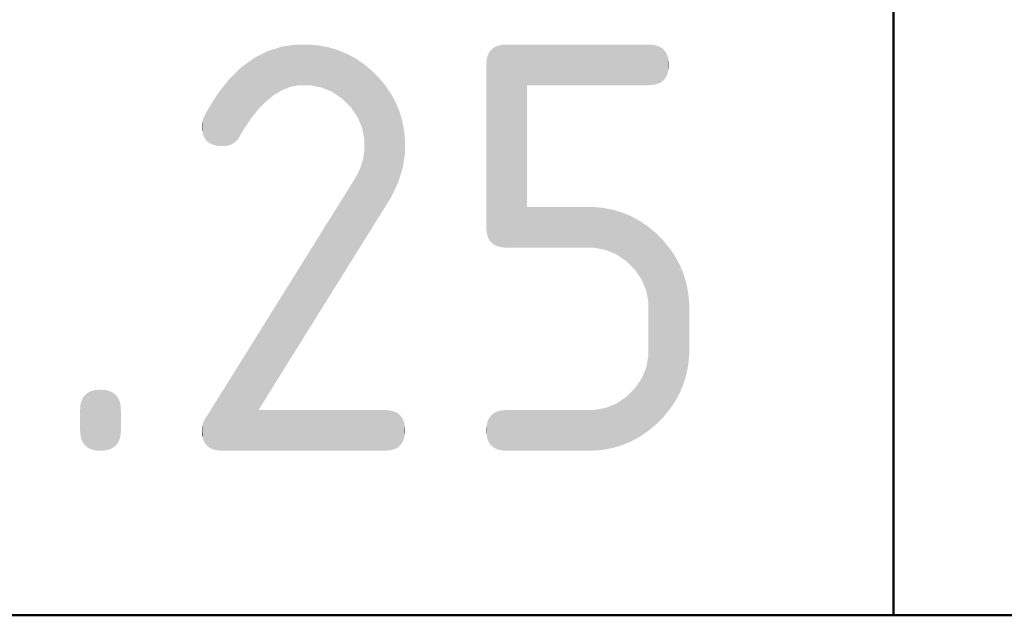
# Model space of a CAD drawing. Header units: millimetres. Extents: x 0 to 21000, y 0 to 14850.
# Tile 25 of 56: x 14481 to 14784, y 250 to 433. Entities that reach past the tile are written whole.
import ezdxf

# ---------------------------------------------------------------- set-up
doc = ezdxf.new("R2010")
doc.units = ezdxf.units.MM
doc.layers.add('Standard', color=7, linetype='Continuous', lineweight=25)

msp = doc.modelspace()

# ---------------------------------------------------------------- linework, layer by layer
at = {"layer": 'Standard', "color": 7, "linetype": 'Continuous', "lineweight": 50, "transparency": 33554687}
for p, q in [((14750, 250), (14750, 3000)), ((20750, 250), (1000, 250))]:
    msp.add_line(p, q, dxfattribs=at)
at = {"layer": 'Standard', "color": 7, "linetype": 'Continuous', "lineweight": 25, "transparency": 33554687}
msp.add_line((11500, 250), (20750, 250), dxfattribs=at)
msp.add_line((11500, 250), (20750, 250), dxfattribs=at)
msp.add_line((11500, 250), (20750, 250), dxfattribs=at)
for points in [[(14558.38, 409.19), (14557.38, 423.54), (14558.38, 423.86)], [(14559.53, 410.11), (14558.38, 423.86), (14559.53, 424.24)], [(14558.38, 409.19), (14558.38, 423.86), (14559.53, 410.11)], [(14559.61, 410.17), (14559.53, 424.24), (14559.61, 424.26)], [(14559.53, 410.11), (14559.53, 424.24), (14559.61, 410.17)], [(14560.86, 410.91), (14559.61, 424.26), (14560.86, 424.67)], [(14559.61, 410.17), (14559.61, 424.26), (14560.86, 410.91)], [(14561.68, 411.39), (14560.86, 424.67), (14561.68, 424.94)], [(14560.86, 410.91), (14560.86, 424.67), (14561.68, 411.39)], [(14562.11, 411.65), (14561.68, 424.94), (14562.11, 425.01)], [(14561.68, 411.39), (14561.68, 424.94), (14562.11, 411.65)], [(14563.38, 412.14), (14562.11, 425.01), (14563.38, 425.2)], [(14562.11, 411.65), (14562.11, 425.01), (14563.38, 412.14)], [(14563.94, 412.35), (14563.38, 425.2), (14563.94, 425.29)], [(14563.38, 412.14), (14563.38, 425.2), (14563.94, 412.35)], [(14564.66, 412.63), (14563.94, 425.29), (14564.66, 425.4)], [(14563.94, 412.35), (14563.94, 425.29), (14564.66, 412.63)], [(14565.96, 412.88), (14564.66, 425.4), (14565.96, 425.6)], [(14564.66, 412.63), (14564.66, 425.4), (14565.96, 412.88)], [(14566.2, 412.92), (14565.96, 425.6), (14566.2, 425.64)], [(14565.96, 412.88), (14565.96, 425.6), (14566.2, 412.92)], [(14566.2, 412.92), (14566.2, 425.64), (14567.25, 413.12)], [(14567.25, 413.12), (14566.2, 425.64), (14567.25, 425.64)], [(14567.25, 413.12), (14567.25, 425.64), (14568.58, 413.12)], [(14568.58, 413.12), (14567.25, 425.64), (14568.58, 425.64)], [(14568.58, 413.12), (14568.58, 425.64), (14570.2, 413.12)], [(14570.2, 413.12), (14568.58, 425.64), (14570.2, 425.64)], [(14570.2, 413.12), (14570.2, 425.64), (14570.52, 413.12)], [(14570.52, 413.12), (14570.2, 425.64), (14570.52, 425.61)], [(14570.52, 413.12), (14570.52, 425.61), (14571.76, 412.88)], [(14571.76, 412.88), (14570.52, 425.61), (14571.76, 425.5)], [(14571.76, 412.88), (14571.76, 425.5), (14572.32, 412.78)], [(14572.32, 412.78), (14571.76, 425.5), (14572.32, 425.45)], [(14572.32, 412.78), (14572.32, 425.45), (14573.32, 412.59)], [(14573.32, 412.59), (14572.32, 425.45), (14573.32, 425.36)], [(14573.32, 412.59), (14573.32, 425.36), (14574.12, 412.44)], [(14574.12, 412.44), (14573.32, 425.36), (14574.12, 425.21)], [(14574.12, 412.44), (14574.12, 425.21), (14574.83, 412.14)], [(14574.83, 412.14), (14574.12, 425.21), (14574.83, 425.07)], [(14574.83, 412.14), (14574.83, 425.07), (14575.78, 411.75)], [(14575.78, 411.75), (14574.83, 425.07), (14575.78, 424.89)], [(14575.78, 411.75), (14575.78, 424.89), (14576.33, 411.52)], [(14576.33, 411.52), (14575.78, 424.89), (14576.33, 424.78)], [(14576.33, 411.52), (14576.33, 424.78), (14577.43, 411.06)], [(14577.43, 411.06), (14576.33, 424.78), (14577.43, 424.46)], [(14577.43, 411.06), (14577.43, 424.46), (14577.77, 410.83)], [(14577.77, 410.83), (14577.43, 424.46), (14577.77, 424.36)], [(14577.77, 410.83), (14577.77, 424.36), (14578.95, 410.03)], [(14578.95, 410.03), (14577.77, 424.36), (14578.95, 424.01)], [(14578.95, 410.03), (14578.95, 424.01), (14579.21, 409.85)], [(14579.21, 409.85), (14578.95, 424.01), (14579.21, 423.93)], [(14579.21, 409.85), (14579.21, 423.93), (14580.46, 409)], [(14580.46, 409), (14579.21, 423.93), (14580.46, 423.41)], [(14626.36, 364.7), (14625.67, 423.2), (14626.36, 424.08)], [(14627.23, 364.02), (14626.36, 424.08), (14627.23, 424.76)], [(14626.36, 364.7), (14626.36, 424.08), (14627.23, 364.02)], [(14628.3, 363.53), (14627.23, 424.76), (14628.3, 425.25)], [(14627.23, 364.02), (14627.23, 424.76), (14628.3, 363.53)], [(14629.57, 363.24), (14628.3, 425.25), (14629.57, 425.54)], [(14628.3, 363.53), (14628.3, 425.25), (14629.57, 363.24)], [(14631.03, 363.14), (14629.57, 425.54), (14631.03, 425.64)], [(14629.57, 363.24), (14629.57, 425.54), (14631.03, 363.14)], [(14631.03, 363.14), (14631.03, 425.64), (14637.32, 363.14)], [(14637.32, 413.12), (14631.03, 425.64), (14637.32, 425.64)], [(14637.32, 363.14), (14631.03, 425.64), (14637.32, 375.67)], [(14637.32, 375.67), (14631.03, 425.64), (14637.32, 413.12)], [(14637.32, 413.12), (14637.32, 425.64), (14674.66, 413.12)], [(14674.66, 413.12), (14637.32, 425.64), (14674.66, 425.64)], [(14674.66, 413.12), (14674.66, 425.64), (14676.12, 413.22)], [(14676.12, 413.22), (14674.66, 425.64), (14676.12, 425.54)], [(14676.12, 413.22), (14676.12, 425.54), (14677.39, 413.51)], [(14677.39, 413.51), (14676.12, 425.54), (14677.39, 425.25)], [(14677.39, 413.51), (14677.39, 425.25), (14678.47, 414)], [(14678.47, 414), (14677.39, 425.25), (14678.47, 424.76)], [(14678.47, 414), (14678.47, 424.76), (14679.35, 414.69)], [(14679.35, 414.69), (14678.47, 424.76), (14679.35, 424.08)], [(14679.35, 414.69), (14679.35, 424.08), (14680.03, 415.56)], [(14680.03, 415.56), (14679.35, 424.08), (14680.03, 423.19)], [(14553.31, 403.95), (14552.41, 420.77), (14553.31, 421.43)], [(14553.58, 404.28), (14553.31, 421.43), (14553.58, 421.57)], [(14553.31, 403.95), (14553.31, 421.43), (14553.58, 404.28)], [(14554.76, 405.76), (14553.58, 421.57), (14554.76, 422.18)], [(14553.58, 404.28), (14553.58, 421.57), (14554.76, 405.76)], [(14555.35, 406.36), (14554.76, 422.18), (14555.35, 422.49)], [(14554.76, 405.76), (14554.76, 422.18), (14555.35, 406.36)], [(14555.96, 406.98), (14555.35, 422.49), (14555.96, 422.8)], [(14555.35, 406.36), (14555.35, 422.49), (14555.96, 406.98)], [(14557.16, 408.21), (14555.96, 422.8), (14557.16, 423.42)], [(14555.96, 406.98), (14555.96, 422.8), (14557.16, 408.21)], [(14557.38, 408.39), (14557.16, 423.42), (14557.38, 423.54)], [(14557.16, 408.21), (14557.16, 423.42), (14557.38, 408.39)], [(14557.38, 408.39), (14557.38, 423.54), (14558.38, 409.19)], [(14580.46, 409), (14580.46, 423.41), (14580.59, 408.87)], [(14580.59, 408.87), (14580.46, 423.41), (14580.59, 423.36)], [(14580.59, 408.87), (14580.59, 423.36), (14581.83, 407.63)], [(14581.83, 407.63), (14580.59, 423.36), (14581.83, 422.84)], [(14581.83, 407.63), (14581.83, 422.84), (14581.97, 407.49)], [(14581.97, 407.49), (14581.83, 422.84), (14581.97, 422.79)], [(14581.97, 407.49), (14581.97, 422.79), (14583.21, 406.26)], [(14583.21, 406.26), (14581.97, 422.79), (14583.21, 422.12)], [(14583.21, 406.26), (14583.21, 422.12), (14583.29, 406.13)], [(14583.29, 406.13), (14583.21, 422.12), (14583.29, 422.08)], [(14583.29, 406.13), (14583.29, 422.08), (14584.23, 404.74)], [(14584.23, 404.74), (14583.29, 422.08), (14584.23, 421.57)], [(14584.23, 404.74), (14584.23, 421.57), (14584.62, 404.17)], [(14584.62, 404.17), (14584.23, 421.57), (14584.62, 421.36)], [(14584.62, 404.17), (14584.62, 421.36), (14585.27, 403.22)], [(14585.27, 403.22), (14584.62, 421.36), (14585.27, 420.92)], [(14585.27, 403.22), (14585.27, 420.92), (14585.88, 401.74)], [(14585.88, 401.74), (14585.27, 420.92), (14585.88, 420.5)], [(14624.9, 367.93), (14624.8, 419.39), (14624.9, 420.86)], [(14625.19, 366.66), (14624.9, 420.86), (14625.19, 422.13)], [(14624.9, 367.93), (14624.9, 420.86), (14625.19, 366.66)], [(14625.67, 365.58), (14625.19, 422.13), (14625.67, 423.2)], [(14625.19, 366.66), (14625.19, 422.13), (14625.67, 365.58)], [(14625.67, 365.58), (14625.67, 423.2), (14626.36, 364.7)], [(14680.03, 415.56), (14680.03, 423.19), (14680.52, 416.64)], [(14680.52, 416.64), (14680.03, 423.19), (14680.52, 422.12)], [(14680.52, 416.64), (14680.52, 422.12), (14680.81, 417.91)], [(14680.81, 417.91), (14680.52, 422.12), (14680.81, 420.85)], [(14680.81, 417.91), (14680.81, 420.85), (14680.91, 419.38)], [(14548.98, 397.41), (14548.56, 417.72), (14548.98, 418.14)], [(14549.48, 398.28), (14548.98, 418.14), (14549.48, 418.62)], [(14548.98, 397.41), (14548.98, 418.14), (14549.48, 398.28)], [(14550.11, 399.37), (14549.48, 418.62), (14550.11, 419.08)], [(14549.48, 398.28), (14549.48, 418.62), (14550.11, 399.37)], [(14551.26, 401.09), (14550.11, 419.08), (14551.26, 419.92)], [(14550.11, 399.37), (14550.11, 419.08), (14551.26, 401.09)], [(14551.4, 401.3), (14551.26, 419.92), (14551.4, 420.03)], [(14551.26, 401.09), (14551.26, 419.92), (14551.4, 401.3)], [(14552.41, 402.81), (14551.4, 420.03), (14552.41, 420.77)], [(14551.4, 401.3), (14551.4, 420.03), (14552.41, 402.81)], [(14552.41, 402.81), (14552.41, 420.77), (14553.31, 403.95)], [(14585.88, 401.74), (14585.88, 420.5), (14585.95, 401.57)], [(14585.95, 401.57), (14585.88, 420.5), (14585.95, 420.46)], [(14585.95, 401.57), (14585.95, 420.46), (14586.64, 399.91)], [(14586.64, 399.91), (14585.95, 420.46), (14586.64, 419.99)], [(14586.64, 399.91), (14586.64, 419.99), (14586.98, 398.11)], [(14586.98, 398.11), (14586.64, 419.99), (14586.98, 419.76)], [(14586.98, 398.11), (14586.98, 419.76), (14587.14, 397.28)], [(14587.14, 397.28), (14586.98, 419.76), (14587.14, 419.65)], [(14587.14, 397.28), (14587.14, 419.65), (14587.32, 396.31)], [(14587.32, 396.31), (14587.14, 419.65), (14587.32, 419.49)], [(14587.32, 396.31), (14587.32, 419.49), (14588.34, 367.09)], [(14588.34, 367.09), (14587.32, 419.49), (14588.34, 418.65)], [(14588.34, 367.09), (14588.34, 418.65), (14589.54, 369.02)], [(14589.54, 369.02), (14588.34, 418.65), (14589.54, 417.65)], [(14624.8, 369.39), (14624.8, 419.39), (14624.9, 367.93)], [(14545.88, 394.7), (14545.31, 414.4), (14545.88, 415.11)], [(14546.11, 394.75), (14545.88, 415.11), (14546.11, 415.34)], [(14545.88, 394.7), (14545.88, 415.11), (14546.11, 394.75)], [(14547.46, 395.51), (14546.11, 415.34), (14547.46, 416.65)], [(14546.11, 394.75), (14546.11, 415.34), (14547.46, 395.51)], [(14547.68, 395.74), (14547.46, 416.65), (14547.68, 416.87)], [(14547.46, 395.51), (14547.46, 416.65), (14547.68, 395.74)], [(14548.56, 396.65), (14547.68, 416.87), (14548.56, 417.72)], [(14547.68, 395.74), (14547.68, 416.87), (14548.56, 396.65)], [(14548.56, 396.65), (14548.56, 417.72), (14548.98, 397.41)], [(14589.54, 369.02), (14589.54, 417.65), (14590.68, 370.86)], [(14590.68, 370.86), (14589.54, 417.65), (14590.68, 416.51)], [(14590.68, 370.86), (14590.68, 416.51), (14591.82, 372.69)], [(14591.82, 372.69), (14590.68, 416.51), (14591.82, 415.37)], [(14591.82, 372.69), (14591.82, 415.37), (14592.83, 374.3)], [(14592.83, 374.3), (14591.82, 415.37), (14592.83, 414.16)], [(14543.59, 394.38), (14542.5, 410.9), (14543.59, 412.25)], [(14544.19, 394.38), (14543.59, 412.25), (14544.19, 413.01)], [(14543.59, 394.38), (14543.59, 412.25), (14544.19, 394.38)], [(14544.51, 394.38), (14544.19, 413.01), (14544.51, 413.41)], [(14544.19, 394.38), (14544.19, 413.01), (14544.51, 394.38)], [(14545.31, 394.56), (14544.51, 413.41), (14545.31, 414.4)], [(14544.51, 394.38), (14544.51, 413.41), (14545.31, 394.56)], [(14545.31, 394.56), (14545.31, 414.4), (14545.88, 394.7)], [(14592.83, 374.3), (14592.83, 414.16), (14593.82, 375.9)], [(14593.82, 375.9), (14592.83, 414.16), (14593.82, 412.96)], [(14593.82, 375.9), (14593.82, 412.96), (14594.14, 376.41)], [(14594.14, 376.41), (14593.82, 412.96), (14594.14, 412.5)], [(14594.14, 376.41), (14594.14, 412.5), (14594.68, 377.28)], [(14594.68, 377.28), (14594.14, 412.5), (14594.68, 411.7)], [(14542.12, 394.48), (14540.94, 408.45), (14542.12, 410.31)], [(14542.5, 394.45), (14542.12, 410.31), (14542.5, 410.9)], [(14542.12, 394.48), (14542.12, 410.31), (14542.5, 394.45)], [(14542.5, 394.45), (14542.5, 410.9), (14543.59, 394.38)], [(14594.68, 377.28), (14594.68, 411.7), (14595.54, 378.65)], [(14595.54, 378.65), (14594.68, 411.7), (14595.54, 410.44)], [(14595.54, 378.65), (14595.54, 410.44), (14595.56, 378.68)], [(14595.56, 378.68), (14595.54, 410.44), (14595.56, 410.4)], [(14595.56, 378.68), (14595.56, 410.4), (14596.25, 380.15)], [(14596.25, 380.15), (14595.56, 410.4), (14596.25, 409.12)], [(14596.25, 380.15), (14596.25, 409.12), (14596.62, 380.94)], [(14596.62, 380.94), (14596.25, 409.12), (14596.62, 408.43)], [(14539.36, 395.58), (14538.9, 405.1), (14539.36, 405.99)], [(14539.78, 395.26), (14539.36, 405.99), (14539.78, 406.64)], [(14539.36, 395.58), (14539.36, 405.99), (14539.78, 395.26)], [(14540.86, 394.77), (14539.78, 406.64), (14540.86, 408.32)], [(14539.78, 395.26), (14539.78, 406.64), (14540.86, 394.77)], [(14540.94, 394.75), (14540.86, 408.32), (14540.94, 408.45)], [(14540.86, 394.77), (14540.86, 408.32), (14540.94, 394.75)], [(14540.94, 394.75), (14540.94, 408.45), (14542.12, 394.48)], [(14596.62, 380.94), (14596.62, 408.43), (14596.96, 381.66)], [(14596.96, 381.66), (14596.62, 408.43), (14596.96, 407.79)], [(14596.96, 381.66), (14596.96, 407.79), (14597.54, 382.87)], [(14597.54, 382.87), (14596.96, 407.79), (14597.54, 406.41)], [(14597.54, 382.87), (14597.54, 406.41), (14597.69, 383.2)], [(14597.69, 383.2), (14597.54, 406.41), (14597.69, 406.04)], [(14597.69, 383.2), (14597.69, 406.04), (14598.11, 384.52)], [(14598.11, 384.52), (14597.69, 406.04), (14598.11, 405.03)], [(14537.73, 397.89), (14537.48, 401.97), (14537.73, 402.68)], [(14537.91, 397.5), (14537.73, 402.68), (14537.91, 403.18)], [(14537.73, 397.89), (14537.73, 402.68), (14537.91, 397.5)], [(14538.22, 396.82), (14537.91, 403.18), (14538.22, 403.78)], [(14537.91, 397.5), (14537.91, 403.18), (14538.22, 396.82)], [(14538.9, 395.94), (14538.22, 403.78), (14538.9, 405.1)], [(14538.22, 396.82), (14538.22, 403.78), (14538.9, 395.94)], [(14538.9, 395.94), (14538.9, 405.1), (14539.36, 395.58)], [(14598.11, 384.52), (14598.11, 405.03), (14598.4, 385.45)], [(14598.4, 385.45), (14598.11, 405.03), (14598.4, 404.03)], [(14598.4, 385.45), (14598.4, 404.03), (14598.54, 385.87)], [(14598.54, 385.87), (14598.4, 404.03), (14598.54, 403.59)], [(14598.54, 385.87), (14598.54, 403.59), (14598.96, 387.23)], [(14598.96, 387.23), (14598.54, 403.59), (14598.96, 402.15)], [(14537.44, 399.16), (14537.34, 400.62), (14537.44, 401.56)], [(14537.48, 398.98), (14537.44, 401.56), (14537.48, 401.97)], [(14537.44, 399.16), (14537.44, 401.56), (14537.48, 398.98)], [(14537.48, 398.98), (14537.48, 401.97), (14537.73, 397.89)], [(14598.96, 387.23), (14598.96, 402.15), (14599.11, 387.7)], [(14599.11, 387.7), (14598.96, 402.15), (14599.11, 401.38)], [(14599.11, 387.7), (14599.11, 401.38), (14599.25, 388.59)], [(14599.25, 388.59), (14599.11, 401.38), (14599.25, 400.64)], [(14599.25, 388.59), (14599.25, 400.64), (14599.46, 389.94)], [(14599.46, 389.94), (14599.25, 400.64), (14599.46, 399.53)], [(14599.46, 389.94), (14599.46, 399.53), (14599.54, 390.4)], [(14599.54, 390.4), (14599.46, 399.53), (14599.54, 399.14)], [(14599.54, 390.4), (14599.54, 399.14), (14599.68, 391.28)], [(14599.68, 391.28), (14599.54, 399.14), (14599.68, 397.58)], [(14599.68, 391.28), (14599.68, 397.58), (14599.82, 392.18)], [(14599.82, 392.18), (14599.68, 397.58), (14599.82, 396.02)], [(14587.32, 393.05), (14587.32, 396.31), (14588.34, 367.09)], [(14587.13, 365.15), (14586.94, 390.44), (14587.13, 391.74)], [(14587.32, 365.46), (14587.13, 391.74), (14587.32, 393.05)], [(14587.13, 365.15), (14587.13, 391.74), (14587.32, 365.46)], [(14587.32, 365.46), (14587.32, 393.05), (14588.34, 367.09)], [(14586.15, 363.59), (14585.57, 386.58), (14586.15, 387.85)], [(14586.54, 364.21), (14586.15, 387.85), (14586.54, 389.14)], [(14586.15, 363.59), (14586.15, 387.85), (14586.54, 364.21)], [(14586.94, 364.84), (14586.54, 389.14), (14586.94, 390.44)], [(14586.54, 364.21), (14586.54, 389.14), (14586.94, 364.84)], [(14586.94, 364.84), (14586.94, 390.44), (14587.13, 365.15)], [(14584.98, 361.7), (14584.2, 384.05), (14584.98, 385.31)], [(14585.57, 362.64), (14584.98, 385.31), (14585.57, 386.58)], [(14584.98, 361.7), (14584.98, 385.31), (14585.57, 362.64)], [(14585.57, 362.64), (14585.57, 386.58), (14586.15, 363.59)], [(14584.2, 360.45), (14554.76, 336.78), (14584.2, 384.05)], [(14584.2, 360.45), (14584.2, 384.05), (14584.98, 361.7)], [(14637.32, 363.14), (14637.32, 375.67), (14655.96, 363.14)], [(14655.96, 363.14), (14637.32, 375.67), (14655.96, 375.67)], [(14655.96, 363.14), (14655.96, 375.67), (14656.02, 363.14)], [(14656.02, 363.14), (14655.96, 375.67), (14656.02, 375.67)], [(14656.02, 363.14), (14656.02, 375.67), (14657.64, 363.14)], [(14657.64, 363.14), (14656.02, 375.67), (14657.64, 375.67)], [(14657.64, 363.14), (14657.64, 375.67), (14657.9, 363.14)], [(14657.9, 363.14), (14657.64, 375.67), (14657.9, 375.64)], [(14657.9, 363.14), (14657.9, 375.64), (14659.19, 362.89)], [(14659.19, 362.89), (14657.9, 375.64), (14659.19, 375.52)], [(14659.19, 362.89), (14659.19, 375.52), (14659.69, 362.8)], [(14659.69, 362.8), (14659.19, 375.52), (14659.69, 375.48)], [(14659.69, 362.8), (14659.69, 375.48), (14660.75, 362.6)], [(14660.75, 362.6), (14659.69, 375.48), (14660.75, 375.38)], [(14660.75, 362.6), (14660.75, 375.38), (14661.49, 362.46)], [(14661.49, 362.46), (14660.75, 375.38), (14661.49, 375.24)], [(14661.49, 362.46), (14661.49, 375.24), (14662.25, 362.14)], [(14662.25, 362.14), (14661.49, 375.24), (14662.25, 375.09)], [(14662.25, 362.14), (14662.25, 375.09), (14663.14, 361.77)], [(14663.14, 361.77), (14662.25, 375.09), (14663.14, 374.92)], [(14663.14, 361.77), (14663.14, 374.92), (14663.75, 361.52)], [(14663.75, 361.52), (14663.14, 374.92), (14663.75, 374.8)], [(14663.75, 361.52), (14663.75, 374.8), (14664.79, 361.08)], [(14664.79, 361.08), (14663.75, 374.8), (14664.79, 374.49)], [(14664.79, 361.08), (14664.79, 374.49), (14665.19, 360.81)], [(14665.19, 360.81), (14664.79, 374.49), (14665.19, 374.38)], [(14665.19, 360.81), (14665.19, 374.38), (14666.3, 360.06)], [(14666.3, 360.06), (14665.19, 374.38), (14666.3, 374.04)], [(14666.3, 360.06), (14666.3, 374.04), (14666.62, 359.84)], [(14666.62, 359.84), (14666.3, 374.04), (14666.62, 373.94)], [(14666.62, 359.84), (14666.62, 373.94), (14667.81, 359.02)], [(14667.81, 359.02), (14666.62, 373.94), (14667.81, 373.45)], [(14667.81, 359.02), (14667.81, 373.45), (14668, 358.84)], [(14668, 358.84), (14667.81, 373.45), (14668, 373.37)], [(14668, 358.84), (14668, 373.37), (14669.18, 357.65)], [(14669.18, 357.65), (14668, 373.37), (14669.18, 372.88)], [(14669.18, 357.65), (14669.18, 372.88), (14669.38, 357.46)], [(14669.38, 357.46), (14669.18, 372.88), (14669.38, 372.8)], [(14669.38, 357.46), (14669.38, 372.8), (14670.55, 356.28)], [(14670.55, 356.28), (14669.38, 372.8), (14670.55, 372.16)], [(14670.55, 356.28), (14670.55, 372.16), (14670.7, 356.06)], [(14670.7, 356.06), (14670.55, 372.16), (14670.7, 372.08)], [(14670.7, 356.06), (14670.7, 372.08), (14671.58, 354.76)], [(14671.58, 354.76), (14670.7, 372.08), (14671.58, 371.6)], [(14671.58, 354.76), (14671.58, 371.6), (14672.02, 354.12)], [(14672.02, 354.12), (14671.58, 371.6), (14672.02, 371.36)], [(14672.02, 354.12), (14672.02, 371.36), (14672.6, 353.25)], [(14672.6, 353.25), (14672.02, 371.36), (14672.6, 370.96)], [(14672.6, 353.25), (14672.6, 370.96), (14673.28, 351.62)], [(14673.28, 351.62), (14672.6, 370.96), (14673.28, 370.5)], [(14673.28, 351.62), (14673.28, 370.5), (14673.29, 351.59)], [(14673.29, 351.59), (14673.28, 370.5), (14673.29, 370.49)], [(14673.29, 351.59), (14673.29, 370.49), (14673.97, 349.94)], [(14673.97, 349.94), (14673.29, 370.49), (14673.97, 370.02)], [(14673.97, 349.94), (14673.97, 370.02), (14674.32, 348.14)], [(14674.32, 348.14), (14673.97, 370.02), (14674.32, 369.79)], [(14674.32, 348.14), (14674.32, 369.79), (14674.53, 347)], [(14674.53, 347), (14674.32, 369.79), (14674.53, 369.64)], [(14674.53, 347), (14674.53, 369.64), (14674.66, 346.34)], [(14674.66, 346.34), (14674.53, 369.64), (14674.66, 369.53)], [(14674.66, 346.34), (14674.66, 369.53), (14675.67, 307.64)], [(14675.67, 307.64), (14674.66, 369.53), (14675.67, 368.69)], [(14675.67, 307.64), (14675.67, 368.69), (14675.73, 307.7)], [(14675.73, 307.7), (14675.67, 368.69), (14675.73, 368.63)], [(14675.73, 307.7), (14675.73, 368.63), (14676.87, 308.64)], [(14676.87, 308.64), (14675.73, 368.63), (14676.87, 367.68)], [(14676.87, 308.64), (14676.87, 367.68), (14676.93, 308.71)], [(14676.93, 308.71), (14676.87, 367.68), (14676.93, 367.63)], [(14676.93, 308.71), (14676.93, 367.63), (14678.02, 309.78)], [(14678.02, 309.78), (14676.93, 367.63), (14678.02, 366.53)], [(14678.02, 309.78), (14678.02, 366.53), (14678.07, 309.84)], [(14678.07, 309.84), (14678.02, 366.53), (14678.07, 366.48)], [(14678.07, 309.84), (14678.07, 366.48), (14679.16, 310.93)], [(14679.16, 310.93), (14678.07, 366.48), (14679.16, 365.38)], [(14679.16, 310.93), (14679.16, 365.38), (14679.21, 310.99)], [(14679.21, 310.99), (14679.16, 365.38), (14679.21, 365.33)], [(14679.21, 310.99), (14679.21, 365.33), (14680.16, 312.13)], [(14680.16, 312.13), (14679.21, 365.33), (14680.16, 364.17)], [(14680.16, 312.13), (14680.16, 364.17), (14680.2, 312.18)], [(14680.2, 312.18), (14680.16, 364.17), (14680.2, 364.12)], [(14680.2, 312.18), (14680.2, 364.12), (14681.16, 313.33)], [(14681.16, 313.33), (14680.2, 364.12), (14681.16, 362.97)], [(14554.76, 313.17), (14554.76, 336.78), (14584.2, 360.45)], [(14681.16, 313.33), (14681.16, 362.97), (14681.2, 313.39)], [(14681.2, 313.39), (14681.16, 362.97), (14681.2, 362.92)], [(14681.2, 313.39), (14681.2, 362.92), (14682.03, 314.59)], [(14682.03, 314.59), (14681.2, 362.92), (14682.03, 361.7)], [(14682.03, 314.59), (14682.03, 361.7), (14682.06, 314.64)], [(14682.06, 314.64), (14682.03, 361.7), (14682.06, 361.65)], [(14682.06, 314.64), (14682.06, 361.65), (14682.89, 315.86)], [(14682.89, 315.86), (14682.06, 361.65), (14682.89, 360.43)], [(14682.89, 315.86), (14682.89, 360.43), (14682.91, 315.91)], [(14682.91, 315.91), (14682.89, 360.43), (14682.91, 360.39)], [(14682.91, 315.91), (14682.91, 360.39), (14683.6, 317.18)], [(14683.6, 317.18), (14682.91, 360.39), (14683.6, 359.12)], [(14683.6, 317.18), (14683.6, 359.12), (14683.62, 317.23)], [(14683.62, 317.23), (14683.6, 359.12), (14683.62, 359.07)], [(14683.62, 317.23), (14683.62, 359.07), (14684.32, 318.5)], [(14684.32, 318.5), (14683.62, 359.07), (14684.32, 357.77)], [(14684.32, 318.5), (14684.32, 357.77), (14684.33, 318.54)], [(14684.33, 318.54), (14684.32, 357.77), (14684.33, 357.75)], [(14684.33, 318.54), (14684.33, 357.75), (14684.89, 319.89)], [(14684.89, 319.89), (14684.33, 357.75), (14684.89, 356.4)], [(14684.89, 319.89), (14684.89, 356.4), (14684.9, 319.92)], [(14684.9, 319.92), (14684.89, 356.4), (14684.9, 356.36)], [(14684.9, 319.92), (14684.9, 356.36), (14685.46, 321.27)], [(14685.46, 321.27), (14684.9, 356.36), (14685.46, 355.02)], [(14685.46, 321.27), (14685.46, 355.02), (14685.47, 321.31)], [(14685.47, 321.31), (14685.46, 355.02), (14685.47, 354.99)], [(14685.47, 321.31), (14685.47, 354.99), (14685.89, 322.71)], [(14685.89, 322.71), (14685.47, 354.99), (14685.89, 353.58)], [(14685.89, 322.71), (14685.89, 353.58), (14685.9, 322.74)], [(14685.9, 322.74), (14685.89, 353.58), (14685.9, 353.55)], [(14685.9, 322.74), (14685.9, 353.55), (14686.32, 324.15)], [(14686.32, 324.15), (14685.9, 353.55), (14686.32, 352.14)], [(14686.32, 324.15), (14686.32, 352.14), (14686.33, 324.18)], [(14686.33, 324.18), (14686.32, 352.14), (14686.33, 352.11)], [(14686.33, 324.18), (14686.33, 352.11), (14686.61, 325.66)], [(14686.61, 325.66), (14686.33, 352.11), (14686.61, 350.63)], [(14686.61, 325.66), (14686.61, 350.63), (14686.61, 325.67)], [(14686.61, 325.67), (14686.61, 350.63), (14686.61, 350.62)], [(14686.61, 325.67), (14686.61, 350.62), (14686.9, 327.16)], [(14686.9, 327.16), (14686.61, 350.62), (14686.9, 349.12)], [(14686.9, 327.16), (14686.9, 349.12), (14687.04, 328.72)], [(14687.04, 328.72), (14686.9, 349.12), (14687.04, 347.57)], [(14674.66, 329.94), (14674.66, 346.34), (14675.67, 307.64)], [(14687.04, 328.72), (14687.04, 347.57), (14687.18, 330.28)], [(14687.18, 330.28), (14687.04, 347.57), (14687.18, 346.02)], [(14554.76, 300.64), (14543.59, 318.84), (14554.76, 336.78)], [(14674.32, 306.55), (14673.98, 326.32), (14674.32, 328.13)], [(14674.46, 306.64), (14674.32, 328.13), (14674.46, 328.9)], [(14674.32, 306.55), (14674.32, 328.13), (14674.46, 306.64)], [(14674.66, 306.81), (14674.46, 328.9), (14674.66, 329.94)], [(14674.46, 306.64), (14674.46, 328.9), (14674.66, 306.81)], [(14674.66, 306.81), (14674.66, 329.94), (14675.67, 307.64)], [(14673.2, 305.79), (14672.62, 322.99), (14673.2, 324.4)], [(14673.3, 305.86), (14673.2, 324.4), (14673.3, 324.66)], [(14673.2, 305.79), (14673.2, 324.4), (14673.3, 305.86)], [(14673.98, 306.32), (14673.3, 324.66), (14673.98, 326.32)], [(14673.3, 305.86), (14673.3, 324.66), (14673.98, 306.32)], [(14673.98, 306.32), (14673.98, 326.32), (14674.32, 306.55)], [(14671.61, 304.75), (14670.62, 320.02), (14671.61, 321.48)], [(14671.94, 304.93), (14671.61, 321.48), (14671.94, 321.98)], [(14671.61, 304.75), (14671.61, 321.48), (14671.94, 304.93)], [(14672.62, 305.39), (14671.94, 321.98), (14672.62, 322.99)], [(14671.94, 304.93), (14671.94, 321.98), (14672.62, 305.39)], [(14672.62, 305.39), (14672.62, 322.99), (14673.2, 305.79)], [(14502.36, 301.52), (14501.48, 317.86), (14502.36, 318.55)], [(14503.43, 301.03), (14502.36, 318.55), (14503.43, 319.04)], [(14502.36, 301.52), (14502.36, 318.55), (14503.43, 301.03)], [(14504.71, 300.74), (14503.43, 319.04), (14504.71, 319.33)], [(14503.43, 301.03), (14503.43, 319.04), (14504.71, 300.74)], [(14506.17, 300.64), (14504.71, 319.33), (14506.17, 319.43)], [(14504.71, 300.74), (14504.71, 319.33), (14506.17, 300.64)], [(14506.17, 300.64), (14506.17, 319.43), (14507.64, 300.74)], [(14507.64, 300.74), (14506.17, 319.43), (14507.64, 319.33)], [(14507.64, 300.74), (14507.64, 319.33), (14508.91, 301.03)], [(14508.91, 301.03), (14507.64, 319.33), (14508.91, 319.04)], [(14508.91, 301.03), (14508.91, 319.04), (14509.99, 301.52)], [(14509.99, 301.52), (14508.91, 319.04), (14509.99, 318.55)], [(14509.99, 301.52), (14509.99, 318.55), (14510.87, 302.21)], [(14510.87, 302.21), (14509.99, 318.55), (14510.87, 317.86)], [(14543.59, 300.64), (14542.12, 316.49), (14543.59, 318.84)], [(14543.59, 300.64), (14543.59, 318.84), (14554.76, 300.64)], [(14669.23, 303.47), (14667.93, 317.3), (14669.23, 318.61)], [(14669.3, 303.5), (14669.23, 318.61), (14669.3, 318.68)], [(14669.23, 303.47), (14669.23, 318.61), (14669.3, 303.5)], [(14670.58, 304.19), (14669.3, 318.68), (14670.58, 319.97)], [(14669.3, 303.5), (14669.3, 318.68), (14670.58, 304.19)], [(14670.62, 304.21), (14670.58, 319.97), (14670.62, 320.02)], [(14670.58, 304.19), (14670.58, 319.97), (14670.62, 304.21)], [(14670.62, 304.21), (14670.62, 320.02), (14671.61, 304.75)], [(14500.3, 304.17), (14500.01, 314.63), (14500.3, 315.91)], [(14500.8, 303.09), (14500.3, 315.91), (14500.8, 316.98)], [(14500.3, 304.17), (14500.3, 315.91), (14500.8, 303.09)], [(14501.48, 302.21), (14500.8, 316.98), (14501.48, 317.86)], [(14500.8, 303.09), (14500.8, 316.98), (14501.48, 302.21)], [(14501.48, 302.21), (14501.48, 317.86), (14502.36, 301.52)], [(14510.87, 302.21), (14510.87, 317.86), (14511.56, 303.09)], [(14511.56, 303.09), (14510.87, 317.86), (14511.56, 316.98)], [(14511.56, 303.09), (14511.56, 316.98), (14512.05, 304.17)], [(14512.05, 304.17), (14511.56, 316.98), (14512.05, 315.91)], [(14512.05, 304.17), (14512.05, 315.91), (14512.34, 305.44)], [(14512.34, 305.44), (14512.05, 315.91), (14512.34, 314.63)], [(14542.12, 300.74), (14540.86, 314.46), (14542.12, 316.49)], [(14542.12, 300.74), (14542.12, 316.49), (14543.59, 300.64)], [(14664.86, 301.85), (14663.68, 314.72), (14664.86, 315.21)], [(14665.11, 301.93), (14664.86, 315.21), (14665.11, 315.38)], [(14664.86, 301.85), (14664.86, 315.21), (14665.11, 301.93)], [(14666.36, 302.3), (14665.11, 315.38), (14666.36, 316.23)], [(14665.11, 301.93), (14665.11, 315.38), (14666.36, 302.3)], [(14666.55, 302.36), (14666.36, 316.23), (14666.55, 316.35)], [(14666.36, 302.3), (14666.36, 316.23), (14666.55, 302.36)], [(14667.87, 302.9), (14666.55, 316.35), (14667.87, 317.25)], [(14666.55, 302.36), (14666.55, 316.35), (14667.87, 302.9)], [(14667.93, 302.93), (14667.87, 317.25), (14667.93, 317.3)], [(14667.87, 302.9), (14667.87, 317.25), (14667.93, 302.93)], [(14667.93, 302.93), (14667.93, 317.3), (14669.23, 303.47)], [(14500.01, 305.44), (14499.91, 313.17), (14500.01, 314.63)], [(14499.91, 306.91), (14499.91, 313.17), (14500.01, 305.44)], [(14500.01, 305.44), (14500.01, 314.63), (14500.3, 304.17)], [(14512.34, 305.44), (14512.34, 314.63), (14512.44, 306.91)], [(14512.44, 306.91), (14512.34, 314.63), (14512.44, 313.17)], [(14539.78, 301.52), (14538.9, 311.32), (14539.78, 312.73)], [(14540.86, 301.03), (14539.78, 312.73), (14540.86, 314.46)], [(14539.78, 301.52), (14539.78, 312.73), (14540.86, 301.03)], [(14540.86, 301.03), (14540.86, 314.46), (14542.12, 300.74)], [(14554.76, 300.64), (14554.76, 313.17), (14593.58, 300.64)], [(14593.58, 300.64), (14554.76, 313.17), (14593.58, 313.17)], [(14593.58, 300.64), (14593.58, 313.17), (14595.03, 300.74)], [(14595.03, 300.74), (14593.58, 313.17), (14595.03, 313.07)], [(14595.03, 300.74), (14595.03, 313.07), (14596.31, 301.03)], [(14596.31, 301.03), (14595.03, 313.07), (14596.31, 312.78)], [(14596.31, 301.03), (14596.31, 312.78), (14597.38, 301.52)], [(14597.38, 301.52), (14596.31, 312.78), (14597.38, 312.28)], [(14597.38, 301.52), (14597.38, 312.28), (14598.26, 302.21)], [(14598.26, 302.21), (14597.38, 312.28), (14598.26, 311.6)], [(14627.23, 301.52), (14626.36, 311.6), (14627.23, 312.28)], [(14628.3, 301.04), (14627.23, 312.28), (14628.3, 312.78)], [(14627.23, 301.52), (14627.23, 312.28), (14628.3, 301.04)], [(14628.3, 301.04), (14628.3, 312.78), (14628.31, 301.03)], [(14628.31, 301.03), (14628.3, 312.78), (14628.31, 312.78)], [(14629.57, 300.74), (14628.31, 312.78), (14629.57, 313.07)], [(14628.31, 301.03), (14628.31, 312.78), (14629.57, 300.74)], [(14631.03, 300.64), (14629.57, 313.07), (14631.03, 313.17)], [(14629.57, 300.74), (14629.57, 313.07), (14629.57, 300.74)], [(14629.57, 300.74), (14629.57, 313.07), (14629.57, 313.07)], [(14629.57, 300.74), (14629.57, 313.07), (14631.03, 300.64)], [(14631.03, 300.64), (14631.03, 313.17), (14631.03, 300.64)], [(14631.03, 300.64), (14631.03, 313.17), (14631.03, 313.17)], [(14631.03, 300.64), (14631.03, 313.17), (14655.96, 300.64)], [(14655.96, 300.64), (14631.03, 313.17), (14655.96, 313.17)], [(14655.96, 300.64), (14655.96, 313.17), (14655.99, 300.64)], [(14655.99, 300.64), (14655.96, 313.17), (14655.99, 313.17)], [(14655.99, 300.64), (14655.99, 313.17), (14657.6, 300.64)], [(14657.6, 300.64), (14655.99, 313.17), (14657.6, 313.17)], [(14657.6, 300.64), (14657.6, 313.17), (14657.92, 300.67)], [(14657.92, 300.67), (14657.6, 313.17), (14657.92, 313.17)], [(14659.15, 300.79), (14657.92, 313.17), (14659.15, 313.4)], [(14657.92, 300.67), (14657.92, 313.17), (14659.15, 300.79)], [(14659.73, 300.84), (14659.15, 313.4), (14659.73, 313.5)], [(14659.15, 300.79), (14659.15, 313.4), (14659.73, 300.84)], [(14660.69, 300.93), (14659.73, 313.5), (14660.69, 313.69)], [(14659.73, 300.84), (14659.73, 313.5), (14660.69, 300.93)], [(14661.54, 301.09), (14660.69, 313.69), (14661.54, 313.85)], [(14660.69, 300.93), (14660.69, 313.69), (14661.54, 301.09)], [(14662.19, 301.21), (14661.54, 313.85), (14662.19, 314.11)], [(14661.54, 301.09), (14661.54, 313.85), (14662.19, 301.21)], [(14663.2, 301.41), (14662.19, 314.11), (14663.2, 314.53)], [(14662.19, 301.21), (14662.19, 314.11), (14663.2, 301.41)], [(14663.68, 301.5), (14663.2, 314.53), (14663.68, 314.72)], [(14663.2, 301.41), (14663.2, 314.53), (14663.68, 301.5)], [(14663.68, 301.5), (14663.68, 314.72), (14664.86, 301.85)], [(14537.73, 304.16), (14537.6, 308.74), (14537.73, 309.19)], [(14537.86, 303.87), (14537.73, 309.19), (14537.86, 309.64)], [(14537.73, 304.16), (14537.73, 309.19), (14537.86, 303.87)], [(14538.22, 303.08), (14537.86, 309.64), (14538.22, 310.22)], [(14537.86, 303.87), (14537.86, 309.64), (14538.22, 303.08)], [(14538.39, 302.87), (14538.22, 310.22), (14538.39, 310.49)], [(14538.22, 303.08), (14538.22, 310.22), (14538.39, 302.87)], [(14538.9, 302.21), (14538.39, 310.49), (14538.9, 311.32)], [(14538.39, 302.87), (14538.39, 310.49), (14538.9, 302.21)], [(14538.9, 302.21), (14538.9, 311.32), (14539.78, 301.52)], [(14598.26, 302.21), (14598.26, 311.6), (14598.94, 303.09)], [(14598.94, 303.09), (14598.26, 311.6), (14598.94, 310.72)], [(14598.94, 303.09), (14598.94, 310.72), (14599.43, 304.17)], [(14599.43, 304.17), (14598.94, 310.72), (14599.43, 309.65)], [(14599.43, 304.17), (14599.43, 309.65), (14599.72, 305.44)], [(14599.72, 305.44), (14599.43, 309.65), (14599.72, 308.37)], [(14625.19, 304.18), (14624.9, 308.37), (14625.19, 309.65)], [(14625.67, 303.09), (14625.19, 309.65), (14625.67, 310.72)], [(14625.19, 304.18), (14625.19, 309.65), (14625.19, 304.17)], [(14625.19, 304.17), (14625.19, 309.65), (14625.19, 309.65)], [(14625.19, 304.17), (14625.19, 309.65), (14625.67, 303.09)], [(14626.36, 302.21), (14625.67, 310.72), (14626.36, 311.6)], [(14625.67, 303.09), (14625.67, 310.72), (14626.36, 302.21)], [(14626.36, 302.21), (14626.36, 311.6), (14627.23, 301.52)], [(14537.44, 305.43), (14537.34, 307.84), (14537.44, 308.18)], [(14537.34, 306.89), (14537.34, 307.84), (14537.44, 305.43)], [(14537.6, 304.73), (14537.44, 308.18), (14537.6, 308.74)], [(14537.44, 305.43), (14537.44, 308.18), (14537.6, 304.73)], [(14537.6, 304.73), (14537.6, 308.74), (14537.73, 304.16)], [(14599.72, 305.44), (14599.72, 308.37), (14599.82, 306.91)], [(14624.9, 305.44), (14624.8, 306.91), (14624.9, 308.37)], [(14624.9, 305.44), (14624.9, 308.37), (14625.19, 304.18)]]:
    msp.add_solid(points, dxfattribs=at)

doc.saveas('drawing.dxf')
